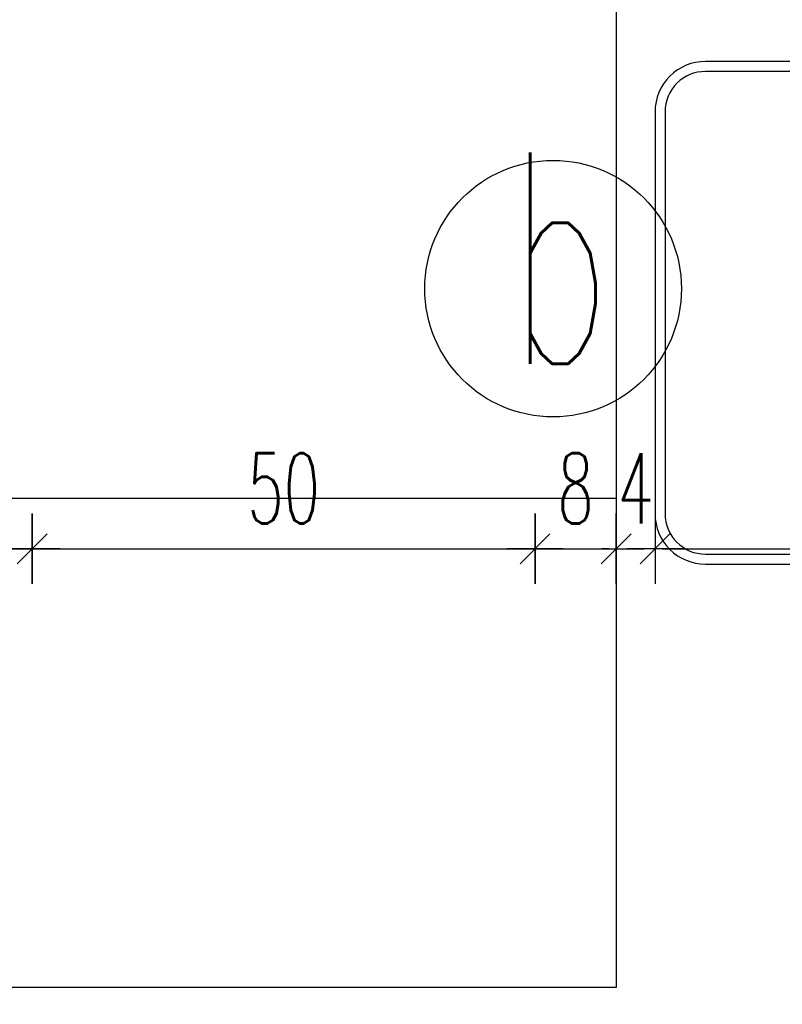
# Model space of a CAD drawing. Header units: centimetres. Extents: x -15121 to 30567, y -60641 to 0.
# Tile 148 of 256: x 6560 to 6635, y -24852 to -24754. Entities that reach past the tile are written whole.
import ezdxf

# ---------------------------------------------------------------- set-up
doc = ezdxf.new("R2010")
doc.units = ezdxf.units.CM
doc.header["$LTSCALE"] = 60
for name, color, linetype in [('AIKA oznaczenia widoków', 30, 'Continuous'), ('AIKA podłoga wc pod meble', 8, 'Continuous'), ('AIKA widoki wymiarowanie', 7, 'Continuous'), ('AIKA widokowe', 7, 'Continuous')]:
    doc.layers.add(name, color=color, linetype=linetype)
doc.styles.add('RomanS', font='romans.shx')
doc.styles.add('wymiar', font='txt.shx', dxfattribs={"width": 0.6})
doc.dimstyles.new('Dwudziestka', dxfattribs={"dimtxt": 7, "dimasz": 0.7, "dimexe": 5, "dimexo": 0, "dimgap": 2.5, "dimtad": 1, "dimtoh": 1, "dimdec": 3, "dimrnd": 0.5, "dimdsep": 46, "dimtxsty": 'wymiar', "dimblk": 'znacznik', "dimcen": 0, "dimdle": 5, "dimse1": 1, "dimse2": 1, "dimclrd": 256, "dimclre": 256, "dimclrt": 256, "dimadec": 0, "dimazin": 0, "dimtfac": 0.4, "dimtdec": 3, "dimtix": 1, "dimtofl": 0, "dimtmove": 2, "dimatfit": 3, "dimldrblk": 'znacznik', "dimfxl": 1, "dimtolj": 1, "dimarcsym": 0})

# ---------------------------------------------------------------- blocks, each defined once
blk = doc.blocks.new('SL umywalka 50 top')
at = {"layer": 'AIKA widokowe'}
for points in [[(-20, -39), (20, -39, 0.414214), (25, -34), (25, -4, 0.414214), (20, 1), (-20, 1, 0.414214), (-25, -4), (-25, -34, 0.414214)], [(-20, -38), (20, -38, 0.414214), (24, -34), (24, -4, 0.414214), (20, 0), (-20, 0, 0.414214), (-24, -4), (-24, -34, 0.414214)]]:
    blk.add_lwpolyline(points, format="xyb", close=True, dxfattribs=at)
blk.add_circle((0, -19), 4, dxfattribs=at)
blk = doc.blocks.new('znacznik')
at = {"color": 0}
for points in [[(0, -5), (0, 5)], [(-4, 0), (4, 0)]]:
    blk.add_lwpolyline(points, dxfattribs=at)
at = {"color": 1}
blk.add_lwpolyline([(-2.12, -2.12), (2.12, 2.12)], dxfattribs=at)
blk = doc.blocks.new('*D6212')
at = {"layer": 'AIKA widoki wymiarowanie', "lineweight": -2, "transparency": 16777216}
blk.add_line((6531.6, -24806.854), (6560.2, -24806.854), dxfattribs=at)
at = {"layer": 'Defpoints', "color": 0, "transparency": 16777216}
for p in [(6560.9, -24806.854), (6530.9, -24866.403), (6560.9, -24867.988)]:
    blk.add_point(p, dxfattribs=at)
at = {"layer": 'AIKA widoki wymiarowanie', "lineweight": -2, "transparency": 16777216, "xscale": 0.7, "yscale": 0.7, "zscale": 0.7, "rotation": 180}
blk.add_blockref('znacznik', (6530.9, -24806.854), dxfattribs=at)
at = {"layer": 'AIKA widoki wymiarowanie', "lineweight": -2, "transparency": 16777216, "xscale": 0.7, "yscale": 0.7, "zscale": 0.7}
blk.add_blockref('znacznik', (6560.9, -24806.854), dxfattribs=at)
at = {"layer": 'AIKA widoki wymiarowanie', "transparency": 16777216, "insert": (6545.9, -24800.854), "char_height": 7, "attachment_point": 5, "style": 'wymiar'}
blk.add_mtext('\\A1;30', dxfattribs=at)
blk = doc.blocks.new('*D6213')
at = {"layer": 'AIKA widoki wymiarowanie', "lineweight": -2, "transparency": 16777216}
blk.add_line((6561.6, -24806.854), (6610.2, -24806.854), dxfattribs=at)
at = {"layer": 'Defpoints', "color": 0, "transparency": 16777216}
for p in [(6610.9, -24806.854), (6560.9, -24867.988), (6610.9, -24870.025)]:
    blk.add_point(p, dxfattribs=at)
at = {"layer": 'AIKA widoki wymiarowanie', "lineweight": -2, "transparency": 16777216, "xscale": 0.7, "yscale": 0.7, "zscale": 0.7, "rotation": 180}
blk.add_blockref('znacznik', (6560.9, -24806.854), dxfattribs=at)
at = {"layer": 'AIKA widoki wymiarowanie', "lineweight": -2, "transparency": 16777216, "xscale": 0.7, "yscale": 0.7, "zscale": 0.7}
blk.add_blockref('znacznik', (6610.9, -24806.854), dxfattribs=at)
at = {"layer": 'AIKA widoki wymiarowanie', "transparency": 16777216, "insert": (6585.9, -24800.854), "char_height": 7, "attachment_point": 5, "style": 'wymiar'}
blk.add_mtext('\\A1;50', dxfattribs=at)
blk = doc.blocks.new('*D6214')
at = {"layer": 'AIKA widoki wymiarowanie', "lineweight": -2, "transparency": 16777216}
blk.add_line((6611.6, -24806.854), (6618.262, -24806.854), dxfattribs=at)
at = {"layer": 'Defpoints', "color": 0, "transparency": 16777216}
for p in [(6618.962, -24806.854), (6618.962, -24850.48), (6610.9, -24870.025)]:
    blk.add_point(p, dxfattribs=at)
at = {"layer": 'AIKA widoki wymiarowanie', "lineweight": -2, "transparency": 16777216, "xscale": 0.7, "yscale": 0.7, "zscale": 0.7, "rotation": 180}
blk.add_blockref('znacznik', (6610.9, -24806.854), dxfattribs=at)
at = {"layer": 'AIKA widoki wymiarowanie', "lineweight": -2, "transparency": 16777216, "xscale": 0.7, "yscale": 0.7, "zscale": 0.7}
blk.add_blockref('znacznik', (6618.962, -24806.854), dxfattribs=at)
at = {"layer": 'AIKA widoki wymiarowanie', "transparency": 16777216, "insert": (6614.931, -24800.854), "char_height": 7, "attachment_point": 5, "style": 'wymiar'}
blk.add_mtext('\\A1;8', dxfattribs=at)
blk = doc.blocks.new('*D6215')
at = {"layer": 'AIKA widoki wymiarowanie', "lineweight": -2, "transparency": 16777216}
for p, q in [((6618.262, -24806.854), (6617.562, -24806.854)), ((6623.533, -24806.854), (6624.233, -24806.854))]:
    blk.add_line(p, q, dxfattribs=at)
at = {"layer": 'Defpoints', "color": 0, "transparency": 16777216}
for p in [(6622.833, -24794.379), (6622.833, -24806.854), (6618.962, -24850.48)]:
    blk.add_point(p, dxfattribs=at)
at = {"layer": 'AIKA widoki wymiarowanie', "lineweight": -2, "transparency": 16777216, "xscale": 0.7, "yscale": 0.7, "zscale": 0.7}
blk.add_blockref('znacznik', (6618.962, -24806.854), dxfattribs=at)
at = {"layer": 'AIKA widoki wymiarowanie', "lineweight": -2, "transparency": 16777216, "xscale": 0.7, "yscale": 0.7, "zscale": 0.7, "rotation": 180}
blk.add_blockref('znacznik', (6622.833, -24806.854), dxfattribs=at)
at = {"layer": 'AIKA widoki wymiarowanie', "transparency": 16777216, "insert": (6620.897, -24800.854), "char_height": 7, "attachment_point": 5, "style": 'wymiar'}
blk.add_mtext('\\A1;4', dxfattribs=at)
blk = doc.blocks.new('*D6216')
at = {"layer": 'AIKA widoki wymiarowanie', "lineweight": -2, "transparency": 16777216}
blk.add_line((6623.533, -24806.854), (6662.133, -24806.854), dxfattribs=at)
at = {"layer": 'Defpoints', "color": 0, "transparency": 16777216}
for p in [(6622.833, -24794.379), (6662.833, -24795.518), (6662.833, -24806.854)]:
    blk.add_point(p, dxfattribs=at)
at = {"layer": 'AIKA widoki wymiarowanie', "lineweight": -2, "transparency": 16777216, "xscale": 0.7, "yscale": 0.7, "zscale": 0.7, "rotation": 180}
blk.add_blockref('znacznik', (6622.833, -24806.854), dxfattribs=at)
at = {"layer": 'AIKA widoki wymiarowanie', "lineweight": -2, "transparency": 16777216, "xscale": 0.7, "yscale": 0.7, "zscale": 0.7}
blk.add_blockref('znacznik', (6662.833, -24806.854), dxfattribs=at)
at = {"layer": 'AIKA widoki wymiarowanie', "transparency": 16777216, "insert": (6642.833, -24800.854), "char_height": 7, "attachment_point": 5, "style": 'wymiar'}
blk.add_mtext('\\A1;40', dxfattribs=at)

msp = doc.modelspace()

# ---------------------------------------------------------------- linework, layer by layer
at = {"layer": 'AIKA oznaczenia widoków'}
msp.add_circle((6612.6943, -24780.9802), 12.7586, dxfattribs=at)
at = {"layer": 'AIKA podłoga wc pod meble'}
msp.add_line((6618.9623, -24801.8356), (6386.9623, -24801.8356), dxfattribs=at)
at = {"layer": 'AIKA widokowe'}
for p, q in [((6618.9623, -24661.4802), (6618.9623, -24850.4802)), ((6618.9623, -24850.4802), (6386.9623, -24850.4802))]:
    msp.add_line(p, q, dxfattribs=at)

# ---------------------------------------------------------------- block references
at = {"layer": 'AIKA widokowe', "color": 8, "rotation": 90}
msp.add_blockref('SL umywalka 50 top', (6623.8327, -24783.3791), dxfattribs=at)

# ---------------------------------------------------------------- texts
at = {"layer": 'AIKA oznaczenia widoków', "insert": (6608.2685, -24767.4457, 256.2), "char_height": 21, "width": 498.713923, "attachment_point": 1, "style": 'RomanS'}
msp.add_mtext('{\\W0.6;b}', dxfattribs=at)

# ---------------------------------------------------------------- dimensions: what is measured, and where the dimension line sits
at = {"layer": 'AIKA widoki wymiarowanie'}
for base, p1, p2, picture, middle in [((6622.8327, -24806.8538), (6618.9623, -24850.4802), (6622.8327, -24794.3785), '*D6215', (6620.8975, -24800.8538)), ((6662.8327, -24806.8538), (6622.8327, -24794.3785), (6662.8327, -24795.5184), '*D6216', (6642.8327, -24800.8538)), ((6560.9002, -24806.8538), (6530.9002, -24866.4027), (6560.9002, -24867.9875), '*D6212', (6545.9002, -24800.8538)), ((6610.9002, -24806.8538), (6560.9002, -24867.9875), (6610.9002, -24870.0254), '*D6213', (6585.9002, -24800.8538)), ((6618.9623, -24806.8538), (6610.9002, -24870.0254), (6618.9623, -24850.4802), '*D6214', (6614.9312, -24800.8538))]:
    dim = msp.add_linear_dim(base=base, p1=p1, p2=p2, dimstyle='Dwudziestka', dxfattribs=at)
    dim.commit()
    dim.dimension.update_dxf_attribs({"geometry": picture, "text_midpoint": middle})

doc.saveas('drawing.dxf')
